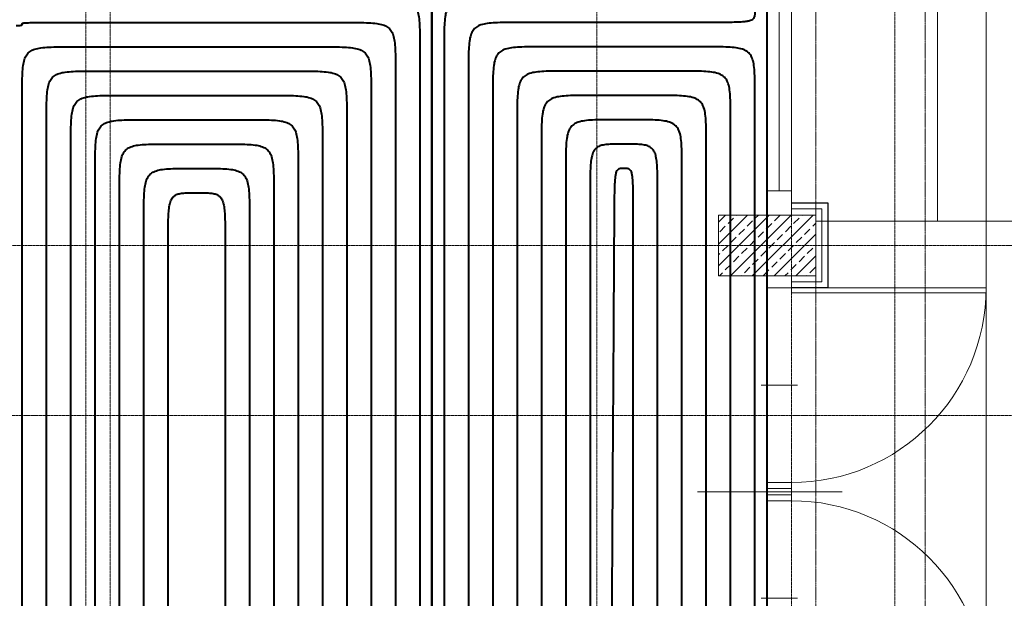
# Model space of a CAD drawing. Header units: millimetres. Extents: x 49908 to 79848, y -11883 to -3092.
# Tile 142 of 222: x 69653 to 70058, y -5572 to -5334. Entities that reach past the tile are written whole.
import ezdxf
from ezdxf.lldxf.tags import DXFTag

# ---------------------------------------------------------------- set-up
doc = ezdxf.new("R2010")
doc.units = ezdxf.units.MM
for name, pattern in [('AUSGEZOGEN', [0]), ('DASHDOT', [1, 0.5, -0.25, 0, -0.25]), ('DASHED', [19.05, 12.7, -6.35])]:
    doc.linetypes.add(name, pattern=pattern)
doc.layers.get('0').update_dxf_attribs({"color": 9, "lineweight": 9})
for name, color, linetype, lineweight in [('A opis', 9, 'Continuous', 13), ('A stolarka', 9, 'Continuous', 9), ('A_IZOLACJA', 9, 'ZIGZAG', 9), ('A_KONSTRUKCJA', 9, 'Continuous', 25), ('A_OSIE', 9, 'DASHDOT', 9), ('A_PRZERYW', 9, 'DASHED', 9), ('\x9dciany', 9, 'Continuous', 9)]:
    doc.layers.add(name, color=color, linetype=linetype, lineweight=lineweight)
doc.layers.add('IS_Ogrzewanie_płaszczyznowe', color=7, linetype='SOLID', true_color=0xac00e6)
doc.layers.add('IS_Rys.pętli_o.p._Powrót', color=7, linetype='DASH', lineweight=13, true_color=0x4c9a5f)
doc.layers.add('IS_Rys.pętli_o.p._Zasilanie', color=7, linetype='SOLID', lineweight=13, true_color=0xff8c1a)
tags = doc.linetypes.add('DASH', pattern=[15, 10, -5]).pattern_tags.tags
tags[6:7] = [DXFTag(74, 4), DXFTag(75, 0), DXFTag(340, '0'), DXFTag(46, 0.0), DXFTag(50, 0.0), DXFTag(44, 0.0), DXFTag(45, 0.0)]
tags[4:5] = [DXFTag(74, 4), DXFTag(75, 0), DXFTag(340, '0'), DXFTag(46, 0.0), DXFTag(50, 0.0), DXFTag(44, 0.0), DXFTag(45, 0.0)]
tags = doc.linetypes.add('SOLID', pattern=[10, 10, 0]).pattern_tags.tags
tags[6:7] = [DXFTag(74, 4), DXFTag(75, 0), DXFTag(340, '0'), DXFTag(46, 0.0), DXFTag(50, 0.0), DXFTag(44, 0.0), DXFTag(45, 0.0)]
tags[4:5] = [DXFTag(74, 4), DXFTag(75, 0), DXFTag(340, '0'), DXFTag(46, 0.0), DXFTag(50, 0.0), DXFTag(44, 0.0), DXFTag(45, 0.0)]
doc.linetypes.add('ZIGZAG', pattern='A,0.00254,-5.08,[131,ltypeshp.shx,S=5.08,R=0,X=-5.08,Y=0],-10.16,[131,ltypeshp.shx,S=5.08,R=180,X=5.08,Y=0],-5.08', length=20.32254)

msp = doc.modelspace()

# ---------------------------------------------------------------- hatches: boundary and pattern name
at = {"lineweight": 5, "ltscale": 0.25}
h = msp.add_hatch(dxfattribs=at)
h.set_pattern_fill('ANSI33', color=256, angle=90, style=0)
h.set_pattern_definition([(45, (16000, -25), (-4.49012806, 4.49012806), []), (45, (16004.49, -25), (-4.49012806, 4.49012806), [3.175, -1.5875])])
h.paths.add_polyline_path([(69980.47, -5439.13), (69940.47, -5439.13), (69940.47, -5414.13), (69980.47, -5414.13)])

# ---------------------------------------------------------------- linework, layer by layer
for p, q in [((70030.47, -5416.63), (70030.47, -4236.63)), ((69980.47, -5416.63), (70200.47, -5416.63))]:
    msp.add_line(p, q)
msp.add_lwpolyline([(69980.47, -5439.13), (69940.47, -5439.13), (69940.47, -5414.13), (69980.47, -5414.13)], close=True)
at = {"layer": 'A opis', "ltscale": 0.5}
msp.add_line((69991.32, -5527.93), (69931.83, -5527.93), dxfattribs=at)
at = {"layer": 'A stolarka', "linetype": 'AUSGEZOGEN', "lineweight": 0}
for p, q in [((69972.97, -5484.13), (69957.97, -5484.13)), ((69972.97, -5571.63), (69957.97, -5571.63))]:
    msp.add_line(p, q, dxfattribs=at)
at = {"layer": 'A stolarka'}
for points in [[(69970.47, -5414.13), (69970.47, -5236.63)], [(69960.47, -5404.13), (69960.47, -5246.63)], [(69965.47, -5404.13), (69965.47, -5246.63)], [(69970.47, -5414.13), (69970.47, -5404.13), (69960.47, -5404.13), (69960.47, -5414.13), (69970.47, -5414.13)]]:
    msp.add_lwpolyline(points, dxfattribs=at)
at = {"layer": 'A stolarka', "linetype": 'AUSGEZOGEN', "lineweight": 0}
for points in [[(69960.47, -5439.13), (69960.47, -5444.13), (69970.47, -5444.13), (69970.47, -5439.13)], [(69970.47, -5444.13), (69970.47, -5446.13), (70050.47, -5446.13), (70050.47, -5444.13)], [(69960.47, -5524.13), (69960.47, -5529.13), (69970.47, -5529.13), (69970.47, -5524.13)], [(69960.47, -5531.63), (69960.47, -5526.63), (69970.47, -5526.63), (69970.47, -5531.63)]]:
    msp.add_lwpolyline(points, close=True, dxfattribs=at)
for centre, start, end in [((69970.47, -5444.13), 270, 0), ((69970.47, -5611.63), 0, 90)]:
    msp.add_arc(centre, 80, start, end, dxfattribs=at)
at = {"layer": 'A_IZOLACJA', "ltscale": 0.005}
msp.add_lwpolyline([(69970.47, -5411.63), (69982.97, -5411.63), (69982.97, -5441.63), (69970.47, -5441.63)], dxfattribs=at)
at = {"layer": 'A_KONSTRUKCJA'}
msp.add_lwpolyline([(69970.47, -5409.13), (69985.47, -5409.13), (69985.47, -5444.13), (69970.47, -5444.13)], dxfattribs=at)
at = {"layer": 'A_OSIE', "ltscale": 0.3, "transparency": 33554559}
for p, q in [((69680.47, -3898.75), (69680.47, -7144.42)), ((69690.47, -3902.99), (69690.47, -7140.05)), ((69890.47, -3902.99), (69890.47, -7140.05)), ((69970.47, -3902.99), (69970.47, -7140.05)), ((70012.97, -3902.99), (70012.97, -7140.05)), ((70341.81, -5426.63), (67440.85, -5426.63)), ((67440.85, -5496.63), (70341.81, -5496.63))]:
    msp.add_line(p, q, dxfattribs=at)
at = {"layer": 'A_PRZERYW', "ltscale": 0.01}
for points in [[(70025.47, -5826.63), (70025.47, -4241.63), (69100.47, -4241.63)], [(69100.47, -4286.63), (69980.47, -4286.63), (69980.47, -5826.63)]]:
    msp.add_lwpolyline(points, dxfattribs=at)
at = {"layer": 'IS_Ogrzewanie_płaszczyznowe', "lineweight": 40}
for p, q in [((69822.72, -5319.97), (69822.72, -5826.19)), ((69822.72, -5826.19), (69822.72, -5319.97)), ((69960.47, -5825.75), (69960.47, -5319.97))]:
    msp.add_line(p, q, dxfattribs=at)
at = {"layer": 'IS_Rys.pętli_o.p._Powrót', "lineweight": 40}
for points, knots in [([(69797.72, -5324.97), (69799.38, -5324.97), (69802.4, -5324.97), (69806.51, -5325.05), (69809.82, -5325.29), (69812.44, -5325.8), (69814.5, -5326.71), (69815.99, -5328.2), (69816.9, -5330.26), (69817.41, -5332.88), (69817.65, -5336.19), (69817.73, -5340.3), (69817.72, -5343.32), (69817.72, -5344.97)], [0, 0, 0, 0, 0.0497373, 0.0904721, 0.1232039, 0.1491998, 0.1703704, 0.1897083, 0.2108788, 0.2368747, 0.2696065, 0.3103414, 0.3600787, 0.3600787, 0.3600787, 0.3600787]), ([(69955.47, -5329.97), (69955.47, -5330.39), (69955.47, -5331.14), (69955.39, -5332.19), (69955.12, -5333.07), (69954.49, -5333.78), (69953.48, -5334.25), (69952.06, -5334.56), (69950.11, -5334.77), (69947.54, -5334.89), (69944.25, -5334.95), (69940.14, -5334.97), (69937.13, -5334.97), (69935.47, -5334.97)], [0, 0, 0, 0, 0.0124352, 0.0226697, 0.0313069, 0.0397459, 0.0500792, 0.0641739, 0.0833944, 0.1088269, 0.1414417, 0.1821639, 0.2319009, 0.2319009, 0.2319009, 0.2319009]), ([(69857.72, -5334.97), (69856.07, -5334.97), (69853.05, -5334.97), (69848.94, -5335.05), (69845.63, -5335.29), (69843.01, -5335.8), (69840.95, -5336.71), (69839.46, -5338.2), (69838.55, -5340.26), (69838.04, -5342.88), (69837.8, -5346.19), (69837.72, -5350.3), (69837.72, -5353.32), (69837.72, -5354.97)], [0, 0, 0, 0, 0.0497373, 0.0904721, 0.1232039, 0.1491998, 0.1703704, 0.1897083, 0.2108788, 0.2368747, 0.2696065, 0.3103414, 0.3600787, 0.3600787, 0.3600787, 0.3600787]), ([(69935.47, -5334.97), (69934.87, -5334.97), (69932.61, -5334.97), (69927.88, -5334.97), (69920.69, -5334.97), (69911.75, -5334.97), (69901.77, -5334.97), (69891.43, -5334.97), (69881.44, -5334.97), (69872.5, -5334.97), (69865.32, -5334.97), (69860.59, -5334.97), (69858.33, -5334.97), (69857.72, -5334.97)], [0, 0, 0, 0, 0.0181073, 0.0677564, 0.1419379, 0.2336426, 0.3358613, 0.4415846, 0.5438032, 0.635508, 0.7096895, 0.7593386, 0.7774459, 0.7774459, 0.7774459, 0.7774459]), ([(69654.29, -5364.97), (69654.29, -5363.32), (69654.29, -5360.3), (69654.36, -5356.19), (69654.61, -5352.88), (69655.12, -5350.26), (69656.03, -5348.2), (69657.52, -5346.71), (69659.58, -5345.8), (69662.2, -5345.29), (69665.51, -5345.05), (69669.62, -5344.97), (69672.63, -5344.97), (69674.29, -5344.97)], [0, 0, 0, 0, 0.0497373, 0.0904721, 0.1232039, 0.1491998, 0.1703704, 0.1897083, 0.2108788, 0.2368747, 0.2696065, 0.3103414, 0.3600787, 0.3600787, 0.3600787, 0.3600787]), ([(69674.29, -5344.97), (69675.09, -5344.97), (69678.1, -5344.97), (69684.39, -5344.97), (69693.95, -5344.97), (69705.84, -5344.97), (69719.13, -5344.97), (69732.89, -5344.97), (69746.17, -5344.97), (69758.06, -5344.97), (69767.62, -5344.97), (69773.92, -5344.97), (69776.92, -5344.97), (69777.72, -5344.97)], [0, 0, 0, 0, 0.024091, 0.090145, 0.188839, 0.310845, 0.44684, 0.587498, 0.723493, 0.845499, 0.944193, 1.010248, 1.034338, 1.034338, 1.034338, 1.034338]), ([(69777.72, -5344.97), (69779.38, -5344.97), (69782.4, -5344.97), (69786.51, -5345.05), (69789.82, -5345.29), (69792.44, -5345.8), (69794.5, -5346.71), (69795.99, -5348.2), (69796.9, -5350.26), (69797.41, -5352.88), (69797.65, -5356.19), (69797.73, -5360.3), (69797.72, -5363.32), (69797.72, -5364.97)], [0, 0, 0, 0, 0.0497373, 0.0904721, 0.1232039, 0.1491998, 0.1703704, 0.1897083, 0.2108788, 0.2368747, 0.2696065, 0.3103414, 0.3600787, 0.3600787, 0.3600787, 0.3600787]), ([(69817.72, -5344.97), (69817.72, -5348.52), (69817.72, -5361.77), (69817.72, -5389.53), (69817.72, -5431.7), (69817.72, -5484.14), (69817.72, -5542.76), (69817.72, -5603.43), (69817.72, -5662.04), (69817.72, -5714.49), (69817.72, -5756.65), (69817.72, -5784.41), (69817.72, -5797.67), (69817.72, -5801.21)], [0, 0, 0, 0, 0.106261, 0.397622, 0.83295, 1.371111, 1.970973, 2.591401, 3.191262, 3.729423, 4.164751, 4.456112, 4.562373, 4.562373, 4.562373, 4.562373]), ([(69837.72, -5354.97), (69837.72, -5358.36), (69837.72, -5371.03), (69837.72, -5397.57), (69837.72, -5437.88), (69837.72, -5488.02), (69837.72, -5544.06), (69837.72, -5602.06), (69837.72, -5658.1), (69837.72, -5708.24), (69837.72, -5748.54), (69837.72, -5775.09), (69837.72, -5787.76), (69837.72, -5791.15)], [0, 0, 0, 0, 0.101588, 0.380136, 0.796319, 1.310813, 1.884293, 2.477436, 3.050916, 3.56541, 3.981593, 4.260141, 4.361729, 4.361729, 4.361729, 4.361729]), ([(69877.72, -5354.97), (69876.07, -5354.97), (69873.05, -5354.97), (69868.94, -5355.05), (69865.63, -5355.29), (69863.01, -5355.8), (69860.95, -5356.71), (69859.46, -5358.2), (69858.55, -5360.26), (69858.04, -5362.88), (69857.8, -5366.19), (69857.72, -5370.3), (69857.72, -5373.32), (69857.72, -5374.97)], [0, 0, 0, 0, 0.0497373, 0.0904721, 0.1232039, 0.1491998, 0.1703704, 0.1897083, 0.2108788, 0.2368747, 0.2696065, 0.3103414, 0.3600787, 0.3600787, 0.3600787, 0.3600787]), ([(69925.47, -5354.97), (69925.1, -5354.97), (69923.71, -5354.97), (69920.81, -5354.97), (69916.39, -5354.97), (69910.91, -5354.97), (69904.77, -5354.97), (69898.42, -5354.97), (69892.29, -5354.97), (69886.8, -5354.97), (69882.39, -5354.97), (69879.48, -5354.97), (69878.1, -5354.97), (69877.72, -5354.97)], [0, 0, 0, 0, 0.0111201, 0.0416106, 0.0871671, 0.1434849, 0.2062595, 0.2711864, 0.333961, 0.3902788, 0.4358353, 0.4663258, 0.4774459, 0.4774459, 0.4774459, 0.4774459]), ([(69945.47, -5374.97), (69945.47, -5373.32), (69945.47, -5370.3), (69945.4, -5366.19), (69945.15, -5362.88), (69944.64, -5360.26), (69943.73, -5358.2), (69942.24, -5356.71), (69940.18, -5355.8), (69937.56, -5355.29), (69934.25, -5355.05), (69930.14, -5354.97), (69927.13, -5354.97), (69925.47, -5354.97)], [0, 0, 0, 0, 0.0497373, 0.0904721, 0.1232039, 0.1491998, 0.1703704, 0.1897083, 0.2108788, 0.2368747, 0.2696065, 0.3103414, 0.3600787, 0.3600787, 0.3600787, 0.3600787]), ([(69654.29, -5801.65), (69654.29, -5798.26), (69654.29, -5785.57), (69654.29, -5759), (69654.29, -5718.64), (69654.29, -5668.45), (69654.29, -5612.34), (69654.29, -5554.27), (69654.29, -5498.17), (69654.29, -5447.98), (69654.29, -5407.62), (69654.29, -5381.05), (69654.29, -5368.36), (69654.29, -5364.97)], [0, 0, 0, 0, 0.101705, 0.380572, 0.797232, 1.312317, 1.886455, 2.480278, 3.054417, 3.569501, 3.986162, 4.265029, 4.366733, 4.366733, 4.366733, 4.366733]), ([(69674.29, -5384.97), (69674.29, -5383.32), (69674.29, -5380.3), (69674.36, -5376.19), (69674.61, -5372.88), (69675.12, -5370.26), (69676.03, -5368.2), (69677.52, -5366.71), (69679.58, -5365.8), (69682.2, -5365.29), (69685.51, -5365.05), (69689.62, -5364.97), (69692.63, -5364.97), (69694.29, -5364.97)], [0, 0, 0, 0, 0.0497373, 0.0904721, 0.1232039, 0.1491998, 0.1703704, 0.1897083, 0.2108788, 0.2368747, 0.2696065, 0.3103414, 0.3600787, 0.3600787, 0.3600787, 0.3600787]), ([(69694.29, -5364.97), (69694.78, -5364.97), (69696.63, -5364.97), (69700.49, -5364.97), (69706.35, -5364.97), (69713.64, -5364.97), (69721.79, -5364.97), (69730.23, -5364.97), (69738.38, -5364.97), (69745.67, -5364.97), (69751.53, -5364.97), (69755.39, -5364.97), (69757.23, -5364.97), (69757.72, -5364.97)], [0, 0, 0, 0, 0.0147742, 0.0552842, 0.1158108, 0.190635, 0.2740378, 0.3603002, 0.443703, 0.5185273, 0.5790539, 0.6195638, 0.634338, 0.634338, 0.634338, 0.634338]), ([(69757.72, -5364.97), (69759.38, -5364.97), (69762.4, -5364.97), (69766.51, -5365.05), (69769.82, -5365.29), (69772.44, -5365.8), (69774.5, -5366.71), (69775.99, -5368.2), (69776.9, -5370.26), (69777.41, -5372.88), (69777.65, -5376.19), (69777.73, -5380.3), (69777.72, -5383.32), (69777.72, -5384.97)], [0, 0, 0, 0, 0.0497373, 0.0904721, 0.1232039, 0.1491998, 0.1703704, 0.1897083, 0.2108788, 0.2368747, 0.2696065, 0.3103414, 0.3600787, 0.3600787, 0.3600787, 0.3600787]), ([(69797.72, -5364.97), (69797.72, -5368.21), (69797.72, -5380.3), (69797.72, -5405.63), (69797.72, -5444.1), (69797.72, -5491.96), (69797.72, -5545.44), (69797.72, -5600.8), (69797.72, -5654.29), (69797.72, -5702.14), (69797.72, -5740.61), (69797.72, -5765.95), (69797.72, -5778.04), (69797.72, -5781.27)], [0, 0, 0, 0, 0.09696, 0.362817, 0.76004, 1.251094, 1.798448, 2.364568, 2.911922, 3.402977, 3.800199, 4.066057, 4.163017, 4.163017, 4.163017, 4.163017]), ([(69857.72, -5374.97), (69857.72, -5378.05), (69857.72, -5389.56), (69857.72, -5413.66), (69857.72, -5450.27), (69857.72, -5495.8), (69857.72, -5546.69), (69857.72, -5599.37), (69857.72, -5650.26), (69857.72, -5695.79), (69857.72, -5732.39), (69857.72, -5756.5), (69857.72, -5768.01), (69857.72, -5771.08)], [0, 0, 0, 0, 0.092257, 0.345218, 0.723173, 1.190408, 1.711212, 2.249871, 2.770675, 3.23791, 3.615865, 3.868827, 3.961083, 3.961083, 3.961083, 3.961083]), ([(69897.72, -5374.97), (69896.07, -5374.97), (69893.05, -5374.97), (69888.94, -5375.05), (69885.63, -5375.29), (69883.01, -5375.8), (69880.95, -5376.71), (69879.46, -5378.2), (69878.55, -5380.26), (69878.04, -5382.88), (69877.8, -5386.19), (69877.72, -5390.3), (69877.72, -5393.32), (69877.72, -5394.97)], [0, 0, 0, 0, 0.0497373, 0.0904721, 0.1232039, 0.1491998, 0.1703704, 0.1897083, 0.2108788, 0.2368747, 0.2696065, 0.3103414, 0.3600787, 0.3600787, 0.3600787, 0.3600787]), ([(69905.47, -5374.97), (69905.41, -5374.97), (69905.18, -5374.97), (69904.71, -5374.97), (69904, -5374.97), (69903.11, -5374.97), (69902.11, -5374.97), (69901.08, -5374.97), (69900.09, -5374.97), (69899.2, -5374.97), (69898.48, -5374.97), (69898.01, -5374.97), (69897.78, -5374.97), (69897.72, -5374.97)], [0, 0, 0, 0, 0.00180377, 0.0067496, 0.01413925, 0.02327449, 0.03345708, 0.04398879, 0.05417138, 0.06330662, 0.07069627, 0.0756421, 0.07744587, 0.07744587, 0.07744587, 0.07744587]), ([(69925.47, -5394.97), (69925.47, -5393.32), (69925.47, -5390.3), (69925.4, -5386.19), (69925.15, -5382.88), (69924.64, -5380.26), (69923.73, -5378.2), (69922.24, -5376.71), (69920.18, -5375.8), (69917.56, -5375.29), (69914.25, -5375.05), (69910.14, -5374.97), (69907.13, -5374.97), (69905.47, -5374.97)], [0, 0, 0, 0, 0.0497373, 0.0904721, 0.1232039, 0.1491998, 0.1703704, 0.1897083, 0.2108788, 0.2368747, 0.2696065, 0.3103414, 0.3600787, 0.3600787, 0.3600787, 0.3600787]), ([(69945.47, -5790.8), (69945.47, -5787.57), (69945.47, -5775.49), (69945.47, -5750.18), (69945.47, -5711.76), (69945.47, -5663.96), (69945.47, -5610.53), (69945.47, -5555.24), (69945.47, -5501.81), (69945.47, -5454.01), (69945.47, -5415.59), (69945.47, -5390.28), (69945.47, -5378.2), (69945.47, -5374.97)], [0, 0, 0, 0, 0.096849, 0.362403, 0.759171, 1.249664, 1.796392, 2.361865, 2.908593, 3.399087, 3.795855, 4.061409, 4.158258, 4.158258, 4.158258, 4.158258]), ([(69674.29, -5781.67), (69674.29, -5778.59), (69674.29, -5767.07), (69674.29, -5742.93), (69674.29, -5706.27), (69674.29, -5660.67), (69674.29, -5609.7), (69674.29, -5556.95), (69674.29, -5505.98), (69674.29, -5460.38), (69674.29, -5423.72), (69674.29, -5399.58), (69674.29, -5388.05), (69674.29, -5384.97)], [0, 0, 0, 0, 0.092394, 0.345733, 0.724252, 1.192184, 1.713765, 2.253228, 2.774809, 3.242741, 3.62126, 3.874599, 3.966993, 3.966993, 3.966993, 3.966993]), ([(69694.29, -5404.97), (69694.29, -5403.32), (69694.29, -5400.3), (69694.36, -5396.19), (69694.61, -5392.88), (69695.12, -5390.26), (69696.03, -5388.2), (69697.52, -5386.71), (69699.58, -5385.8), (69702.2, -5385.29), (69705.51, -5385.05), (69709.62, -5384.97), (69712.63, -5384.97), (69714.29, -5384.97)], [0, 0, 0, 0, 0.0497373, 0.0904721, 0.1232039, 0.1491998, 0.1703704, 0.1897083, 0.2108788, 0.2368747, 0.2696065, 0.3103414, 0.3600787, 0.3600787, 0.3600787, 0.3600787]), ([(69714.29, -5384.97), (69714.47, -5384.97), (69715.15, -5384.97), (69716.58, -5384.97), (69718.75, -5384.97), (69721.44, -5384.97), (69724.45, -5384.97), (69727.57, -5384.97), (69730.58, -5384.97), (69733.27, -5384.97), (69735.44, -5384.97), (69736.86, -5384.97), (69737.54, -5384.97), (69737.72, -5384.97)], [0, 0, 0, 0, 0.0054579, 0.0204232, 0.042783, 0.0704247, 0.1012354, 0.1331026, 0.1639134, 0.1915551, 0.2139149, 0.2288801, 0.234338, 0.234338, 0.234338, 0.234338]), ([(69737.72, -5384.97), (69739.38, -5384.97), (69742.4, -5384.97), (69746.51, -5385.05), (69749.82, -5385.29), (69752.44, -5385.8), (69754.5, -5386.71), (69755.99, -5388.2), (69756.9, -5390.26), (69757.41, -5392.88), (69757.65, -5396.19), (69757.73, -5400.3), (69757.72, -5403.32), (69757.72, -5404.97)], [0, 0, 0, 0, 0.0497373, 0.0904721, 0.1232039, 0.1491998, 0.1703704, 0.1897083, 0.2108788, 0.2368747, 0.2696065, 0.3103414, 0.3600787, 0.3600787, 0.3600787, 0.3600787]), ([(69777.72, -5384.97), (69777.72, -5387.9), (69777.72, -5398.83), (69777.72, -5421.73), (69777.72, -5456.51), (69777.72, -5499.78), (69777.72, -5548.13), (69777.72, -5598.18), (69777.72, -5646.53), (69777.72, -5689.8), (69777.72, -5724.58), (69777.72, -5747.48), (69777.72, -5758.42), (69777.72, -5761.34)], [0, 0, 0, 0, 0.087658, 0.328012, 0.68713, 1.131077, 1.625924, 2.137736, 2.632583, 3.07653, 3.435648, 3.676001, 3.76366, 3.76366, 3.76366, 3.76366]), ([(69877.72, -5394.97), (69877.72, -5397.74), (69877.72, -5408.08), (69877.72, -5429.75), (69877.72, -5462.65), (69877.72, -5503.58), (69877.72, -5549.32), (69877.72, -5596.67), (69877.72, -5642.41), (69877.72, -5683.34), (69877.72, -5716.24), (69877.72, -5737.91), (69877.72, -5748.25), (69877.72, -5751.02)], [0, 0, 0, 0, 0.082925, 0.310301, 0.650027, 1.070004, 1.538131, 2.022307, 2.490434, 2.910411, 3.250137, 3.477513, 3.560438, 3.560438, 3.560438, 3.560438]), ([(69901.6, -5394.97), (69901.28, -5394.97), (69900.69, -5394.97), (69899.87, -5395.05), (69899.16, -5395.34), (69898.63, -5395.98), (69898.27, -5396.97), (69898.02, -5398.39), (69897.85, -5400.33), (69897.74, -5402.91), (69897.67, -5406.2), (69897.63, -5410.3), (69897.61, -5413.31), (69897.6, -5414.97)], [0, 0, 0, 0, 0.0096319, 0.0175924, 0.0245372, 0.0319818, 0.0418856, 0.0558295, 0.0750061, 0.10043, 0.1330451, 0.1737681, 0.2235054, 0.2235054, 0.2235054, 0.2235054]), ([(69905.47, -5414.97), (69905.47, -5413.32), (69905.47, -5410.3), (69905.46, -5406.2), (69905.41, -5402.91), (69905.31, -5400.33), (69905.15, -5398.39), (69904.91, -5396.98), (69904.56, -5395.98), (69904.03, -5395.34), (69903.32, -5395.05), (69902.5, -5394.97), (69901.92, -5394.97), (69901.6, -5394.97)], [0, 0, 0, 0, 0.049737, 0.0904588, 0.1230706, 0.1484878, 0.1676535, 0.1815814, 0.1914641, 0.198886, 0.2058148, 0.2137689, 0.2233999, 0.2233999, 0.2233999, 0.2233999]), ([(69925.47, -5770.86), (69925.47, -5767.94), (69925.47, -5757.03), (69925.47, -5734.15), (69925.47, -5699.41), (69925.47, -5656.2), (69925.47, -5607.91), (69925.47, -5557.92), (69925.47, -5509.63), (69925.47, -5466.42), (69925.47, -5431.69), (69925.47, -5408.81), (69925.47, -5397.89), (69925.47, -5394.97)], [0, 0, 0, 0, 0.087548, 0.327598, 0.686261, 1.129647, 1.623868, 2.135033, 2.629254, 3.07264, 3.431303, 3.671353, 3.758901, 3.758901, 3.758901, 3.758901]), ([(69694.29, -5761.61), (69694.29, -5758.84), (69694.29, -5748.48), (69694.29, -5726.78), (69694.29, -5693.82), (69694.29, -5652.82), (69694.29, -5607), (69694.29, -5559.58), (69694.29, -5513.76), (69694.29, -5472.76), (69694.29, -5439.81), (69694.29, -5418.1), (69694.29, -5407.74), (69694.29, -5404.97)], [0, 0, 0, 0, 0.083063, 0.310816, 0.651106, 1.07178, 1.540684, 2.025664, 2.494568, 2.915241, 3.255532, 3.483285, 3.566348, 3.566348, 3.566348, 3.566348]), ([(69714.29, -5424.97), (69714.29, -5423.32), (69714.29, -5420.3), (69714.33, -5416.2), (69714.48, -5412.9), (69714.77, -5410.31), (69715.27, -5408.32), (69716.08, -5406.82), (69717.31, -5405.83), (69718.9, -5405.29), (69720.86, -5405.05), (69723.27, -5404.97), (69725.04, -5404.97), (69726.01, -5404.97)], [0, 0, 0, 0, 0.0497371, 0.090463, 0.123113, 0.1487154, 0.16854, 0.1843877, 0.1988447, 0.2147269, 0.2340417, 0.2579212, 0.2870598, 0.2870598, 0.2870598, 0.2870598]), ([(69726.01, -5404.97), (69726.98, -5404.97), (69728.75, -5404.97), (69731.16, -5405.05), (69733.12, -5405.29), (69734.71, -5405.83), (69735.93, -5406.82), (69736.75, -5408.32), (69737.25, -5410.31), (69737.54, -5412.9), (69737.68, -5416.2), (69737.73, -5420.3), (69737.72, -5423.32), (69737.72, -5424.97)], [0, 0, 0, 0, 0.0291386, 0.0530181, 0.072333, 0.0882151, 0.1026722, 0.1185199, 0.1383444, 0.1639469, 0.1965968, 0.2373227, 0.2870598, 0.2870598, 0.2870598, 0.2870598]), ([(69757.72, -5404.97), (69757.72, -5407.59), (69757.72, -5417.36), (69757.72, -5437.83), (69757.72, -5468.92), (69757.72, -5507.6), (69757.72, -5550.82), (69757.72, -5595.56), (69757.72, -5638.78), (69757.72, -5677.45), (69757.72, -5708.54), (69757.72, -5729.02), (69757.72, -5738.79), (69757.72, -5741.4)], [0, 0, 0, 0, 0.078357, 0.293207, 0.614219, 1.01106, 1.453399, 1.910904, 2.353243, 2.750084, 3.071096, 3.285946, 3.364303, 3.364303, 3.364303, 3.364303]), ([(69897.6, -5414.97), (69897.59, -5416.24), (69897.56, -5420.97), (69897.5, -5430.89), (69897.41, -5445.96), (69897.3, -5464.69), (69897.17, -5485.63), (69897.03, -5507.31), (69896.9, -5528.25), (69896.79, -5546.98), (69896.7, -5562.05), (69896.63, -5571.97), (69896.6, -5576.7), (69896.6, -5577.97)], [0, 0, 0, 0, 0.037963, 0.142056, 0.297582, 0.489848, 0.704156, 0.925812, 1.14012, 1.332385, 1.487912, 1.592004, 1.629968, 1.629968, 1.629968, 1.629968]), ([(69905.47, -5750.93), (69905.47, -5748.32), (69905.47, -5738.56), (69905.47, -5718.11), (69905.47, -5687.07), (69905.47, -5648.45), (69905.47, -5605.29), (69905.47, -5560.61), (69905.47, -5517.45), (69905.47, -5478.83), (69905.47, -5447.79), (69905.47, -5427.34), (69905.47, -5417.58), (69905.47, -5414.97)], [0, 0, 0, 0, 0.078246, 0.292793, 0.61335, 1.00963, 1.451343, 1.908201, 2.349914, 2.746194, 3.066751, 3.281298, 3.359544, 3.359544, 3.359544, 3.359544]), ([(69714.29, -5741.54), (69714.29, -5739.09), (69714.29, -5729.89), (69714.29, -5710.62), (69714.29, -5681.37), (69714.29, -5644.98), (69714.29, -5604.31), (69714.29, -5562.21), (69714.29, -5521.54), (69714.29, -5485.15), (69714.29, -5455.89), (69714.29, -5436.63), (69714.29, -5427.43), (69714.29, -5424.97)], [0, 0, 0, 0, 0.073732, 0.275899, 0.577961, 0.951376, 1.367602, 1.7981, 2.214327, 2.587742, 2.889804, 3.091971, 3.165702, 3.165702, 3.165702, 3.165702]), ([(69737.72, -5424.97), (69737.72, -5427.28), (69737.72, -5435.89), (69737.72, -5453.93), (69737.72, -5481.33), (69737.72, -5515.41), (69737.72, -5553.51), (69737.72, -5592.93), (69737.72, -5631.03), (69737.72, -5665.11), (69737.72, -5692.51), (69737.72, -5710.55), (69737.72, -5719.17), (69737.72, -5721.47)], [0, 0, 0, 0, 0.069056, 0.258403, 0.541309, 0.891043, 1.280875, 1.684072, 2.073903, 2.423638, 2.706544, 2.895891, 2.964947, 2.964947, 2.964947, 2.964947])]:
    msp.add_open_spline(points, degree=3, knots=knots, dxfattribs=at)
at = {"layer": 'IS_Rys.pętli_o.p._Zasilanie', "lineweight": 40}
for points, knots in [([(69847.72, -5324.97), (69846.07, -5324.97), (69843.05, -5324.97), (69838.94, -5325.05), (69835.63, -5325.29), (69833.01, -5325.8), (69830.95, -5326.71), (69829.46, -5328.2), (69828.55, -5330.26), (69828.04, -5332.88), (69827.8, -5336.19), (69827.72, -5340.3), (69827.72, -5343.32), (69827.72, -5344.97)], [0, 0, 0, 0, 0.0497373, 0.0904721, 0.1232039, 0.1491998, 0.1703704, 0.1897083, 0.2108788, 0.2368747, 0.2696065, 0.3103414, 0.3600787, 0.3600787, 0.3600787, 0.3600787]), ([(69651.79, -5336.16), (69652, -5336.16), (69652.38, -5336.16), (69652.89, -5336.15), (69653.3, -5336.15), (69653.62, -5336.13), (69653.86, -5336.11), (69654.04, -5336.07), (69654.17, -5336.02), (69654.25, -5335.93), (69654.28, -5335.83), (69654.29, -5335.7), (69654.29, -5335.61), (69654.29, -5335.56)], [0, 0, 0, 0, 0.00621713, 0.01130738, 0.01538414, 0.01856271, 0.0209635, 0.02271998, 0.02399732, 0.02502084, 0.02604954, 0.02726161, 0.02873342, 0.02873342, 0.02873342, 0.02873342]), ([(69654.29, -5335.56), (69654.29, -5335.52), (69654.29, -5335.41), (69654.44, -5335.25), (69654.78, -5335.18), (69655.37, -5335.11), (69656.32, -5335.06), (69657.72, -5335.02), (69659.66, -5335), (69662.22, -5334.98), (69665.52, -5334.98), (69669.62, -5334.97), (69672.63, -5334.97), (69674.29, -5334.97)], [0, 0, 0, 0, 0.0014793, 0.0030788, 0.0060924, 0.0117027, 0.0208861, 0.034566, 0.0536513, 0.0790463, 0.1116535, 0.1523747, 0.2021118, 0.2021118, 0.2021118, 0.2021118]), ([(69674.29, -5334.97), (69675.17, -5334.97), (69678.47, -5334.97), (69685.37, -5334.97), (69695.85, -5334.97), (69708.89, -5334.97), (69723.47, -5334.97), (69738.55, -5334.97), (69753.12, -5334.97), (69766.16, -5334.97), (69776.65, -5334.97), (69783.55, -5334.97), (69786.84, -5334.97), (69787.72, -5334.97)], [0, 0, 0, 0, 0.02642, 0.09886, 0.207096, 0.340898, 0.490041, 0.644297, 0.79344, 0.927243, 1.035478, 1.107918, 1.134338, 1.134338, 1.134338, 1.134338]), ([(69787.72, -5334.97), (69789.38, -5334.97), (69792.4, -5334.97), (69796.51, -5335.05), (69799.82, -5335.29), (69802.44, -5335.8), (69804.5, -5336.71), (69805.99, -5338.2), (69806.9, -5340.26), (69807.41, -5342.88), (69807.65, -5346.19), (69807.73, -5350.3), (69807.72, -5353.32), (69807.72, -5354.97)], [0, 0, 0, 0, 0.0497373, 0.0904721, 0.1232039, 0.1491998, 0.1703704, 0.1897083, 0.2108788, 0.2368747, 0.2696065, 0.3103414, 0.3600787, 0.3600787, 0.3600787, 0.3600787]), ([(69827.72, -5344.97), (69827.72, -5348.51), (69827.72, -5361.77), (69827.72, -5389.53), (69827.72, -5431.69), (69827.72, -5484.13), (69827.72, -5542.74), (69827.72, -5603.41), (69827.72, -5662.02), (69827.72, -5714.46), (69827.72, -5756.62), (69827.72, -5784.38), (69827.72, -5797.64), (69827.72, -5801.18)], [0, 0, 0, 0, 0.106254, 0.397594, 0.832891, 1.371015, 1.970834, 2.591218, 3.191037, 3.72916, 4.164457, 4.455798, 4.562051, 4.562051, 4.562051, 4.562051]), ([(69867.72, -5344.97), (69866.07, -5344.97), (69863.05, -5344.97), (69858.94, -5345.05), (69855.63, -5345.29), (69853.01, -5345.8), (69850.95, -5346.71), (69849.46, -5348.2), (69848.55, -5350.26), (69848.04, -5352.88), (69847.8, -5356.19), (69847.72, -5360.3), (69847.72, -5363.32), (69847.72, -5364.97)], [0, 0, 0, 0, 0.0497373, 0.0904721, 0.1232039, 0.1491998, 0.1703704, 0.1897083, 0.2108788, 0.2368747, 0.2696065, 0.3103414, 0.3600787, 0.3600787, 0.3600787, 0.3600787]), ([(69935.47, -5344.97), (69934.94, -5344.97), (69932.98, -5344.97), (69928.85, -5344.97), (69922.59, -5344.97), (69914.8, -5344.97), (69906.1, -5344.97), (69897.09, -5344.97), (69888.39, -5344.97), (69880.6, -5344.97), (69874.34, -5344.97), (69870.22, -5344.97), (69868.25, -5344.97), (69867.72, -5344.97)], [0, 0, 0, 0, 0.0157782, 0.0590411, 0.123681, 0.20359, 0.2926607, 0.3847852, 0.4738558, 0.5537649, 0.6184048, 0.6616676, 0.6774459, 0.6774459, 0.6774459, 0.6774459]), ([(69955.47, -5364.97), (69955.47, -5363.32), (69955.47, -5360.3), (69955.4, -5356.19), (69955.15, -5352.88), (69954.64, -5350.26), (69953.73, -5348.2), (69952.24, -5346.71), (69950.18, -5345.8), (69947.56, -5345.29), (69944.25, -5345.05), (69940.14, -5344.97), (69937.13, -5344.97), (69935.47, -5344.97)], [0, 0, 0, 0, 0.0497373, 0.0904721, 0.1232039, 0.1491998, 0.1703704, 0.1897083, 0.2108788, 0.2368747, 0.2696065, 0.3103414, 0.3600787, 0.3600787, 0.3600787, 0.3600787]), ([(69664.29, -5374.97), (69664.29, -5373.32), (69664.29, -5370.3), (69664.36, -5366.19), (69664.61, -5362.88), (69665.12, -5360.26), (69666.03, -5358.2), (69667.52, -5356.71), (69669.58, -5355.8), (69672.2, -5355.29), (69675.51, -5355.05), (69679.62, -5354.97), (69682.63, -5354.97), (69684.29, -5354.97)], [0, 0, 0, 0, 0.0497373, 0.0904721, 0.1232039, 0.1491998, 0.1703704, 0.1897083, 0.2108788, 0.2368747, 0.2696065, 0.3103414, 0.3600787, 0.3600787, 0.3600787, 0.3600787]), ([(69684.29, -5354.97), (69684.94, -5354.97), (69687.36, -5354.97), (69692.44, -5354.97), (69700.15, -5354.97), (69709.74, -5354.97), (69720.46, -5354.97), (69731.56, -5354.97), (69742.27, -5354.97), (69751.87, -5354.97), (69759.58, -5354.97), (69764.65, -5354.97), (69767.08, -5354.97), (69767.72, -5354.97)], [0, 0, 0, 0, 0.0194324, 0.0727147, 0.1523247, 0.2507402, 0.360439, 0.473899, 0.5835978, 0.6820134, 0.7616234, 0.8149057, 0.834338, 0.834338, 0.834338, 0.834338]), ([(69767.72, -5354.97), (69769.38, -5354.97), (69772.4, -5354.97), (69776.51, -5355.05), (69779.82, -5355.29), (69782.44, -5355.8), (69784.5, -5356.71), (69785.99, -5358.2), (69786.9, -5360.26), (69787.41, -5362.88), (69787.65, -5366.19), (69787.73, -5370.3), (69787.72, -5373.32), (69787.72, -5374.97)], [0, 0, 0, 0, 0.0497373, 0.0904721, 0.1232039, 0.1491998, 0.1703704, 0.1897083, 0.2108788, 0.2368747, 0.2696065, 0.3103414, 0.3600787, 0.3600787, 0.3600787, 0.3600787]), ([(69807.72, -5354.97), (69807.72, -5358.36), (69807.72, -5371.03), (69807.72, -5397.58), (69807.72, -5437.9), (69807.72, -5488.05), (69807.72, -5544.1), (69807.72, -5602.12), (69807.72, -5658.17), (69807.72, -5708.32), (69807.72, -5748.63), (69807.72, -5775.18), (69807.72, -5787.86), (69807.72, -5791.24)], [0, 0, 0, 0, 0.10161, 0.38022, 0.796495, 1.311103, 1.88471, 2.477985, 3.051592, 3.5662, 3.982475, 4.261085, 4.362695, 4.362695, 4.362695, 4.362695]), ([(69847.72, -5364.97), (69847.72, -5368.2), (69847.72, -5380.29), (69847.72, -5405.62), (69847.72, -5444.07), (69847.72, -5491.91), (69847.72, -5545.37), (69847.72, -5600.71), (69847.72, -5654.18), (69847.72, -5702.01), (69847.72, -5740.47), (69847.72, -5765.79), (69847.72, -5777.88), (69847.72, -5781.11)], [0, 0, 0, 0, 0.096922, 0.362677, 0.759746, 1.25061, 1.797752, 2.363654, 2.910796, 3.40166, 3.798729, 4.064484, 4.161406, 4.161406, 4.161406, 4.161406]), ([(69887.72, -5364.97), (69886.07, -5364.97), (69883.05, -5364.97), (69878.94, -5365.05), (69875.63, -5365.29), (69873.01, -5365.8), (69870.95, -5366.71), (69869.46, -5368.2), (69868.55, -5370.26), (69868.04, -5372.88), (69867.8, -5376.19), (69867.72, -5380.3), (69867.72, -5383.32), (69867.72, -5384.97)], [0, 0, 0, 0, 0.0497373, 0.0904721, 0.1232039, 0.1491998, 0.1703704, 0.1897083, 0.2108788, 0.2368747, 0.2696065, 0.3103414, 0.3600787, 0.3600787, 0.3600787, 0.3600787]), ([(69915.47, -5364.97), (69915.25, -5364.97), (69914.45, -5364.97), (69912.76, -5364.97), (69910.2, -5364.97), (69907.01, -5364.97), (69903.44, -5364.97), (69899.75, -5364.97), (69896.19, -5364.97), (69893, -5364.97), (69890.43, -5364.97), (69888.75, -5364.97), (69887.94, -5364.97), (69887.72, -5364.97)], [0, 0, 0, 0, 0.0064619, 0.0241801, 0.0506532, 0.0833797, 0.1198583, 0.1575876, 0.1940662, 0.2267927, 0.2532658, 0.2709839, 0.2774459, 0.2774459, 0.2774459, 0.2774459]), ([(69935.47, -5384.97), (69935.47, -5383.32), (69935.47, -5380.3), (69935.4, -5376.19), (69935.15, -5372.88), (69934.64, -5370.26), (69933.73, -5368.2), (69932.24, -5366.71), (69930.18, -5365.8), (69927.56, -5365.29), (69924.25, -5365.05), (69920.14, -5364.97), (69917.13, -5364.97), (69915.47, -5364.97)], [0, 0, 0, 0, 0.0497373, 0.0904721, 0.1232039, 0.1491998, 0.1703704, 0.1897083, 0.2108788, 0.2368747, 0.2696065, 0.3103414, 0.3600787, 0.3600787, 0.3600787, 0.3600787]), ([(69955.47, -5800.77), (69955.47, -5797.38), (69955.47, -5784.72), (69955.47, -5758.2), (69955.47, -5717.93), (69955.47, -5667.83), (69955.47, -5611.85), (69955.47, -5553.89), (69955.47, -5497.9), (69955.47, -5447.81), (69955.47, -5407.54), (69955.47, -5381.02), (69955.47, -5368.36), (69955.47, -5364.97)], [0, 0, 0, 0, 0.1015, 0.379805, 0.795626, 1.309673, 1.882655, 2.475281, 3.048263, 3.56231, 3.978131, 4.256436, 4.357936, 4.357936, 4.357936, 4.357936]), ([(69664.29, -5791.7), (69664.29, -5788.47), (69664.29, -5776.36), (69664.29, -5751), (69664.29, -5712.49), (69664.29, -5664.59), (69664.29, -5611.05), (69664.29, -5555.63), (69664.29, -5502.09), (69664.29, -5454.19), (69664.29, -5415.68), (69664.29, -5390.31), (69664.29, -5378.21), (69664.29, -5374.97)], [0, 0, 0, 0, 0.09706, 0.363192, 0.760825, 1.252386, 1.800305, 2.36701, 2.914929, 3.406491, 3.804124, 4.070256, 4.167316, 4.167316, 4.167316, 4.167316]), ([(69684.29, -5394.97), (69684.29, -5393.32), (69684.29, -5390.3), (69684.36, -5386.19), (69684.61, -5382.88), (69685.12, -5380.26), (69686.03, -5378.2), (69687.52, -5376.71), (69689.58, -5375.8), (69692.2, -5375.29), (69695.51, -5375.05), (69699.62, -5374.97), (69702.63, -5374.97), (69704.29, -5374.97)], [0, 0, 0, 0, 0.0497373, 0.0904721, 0.1232039, 0.1491998, 0.1703704, 0.1897083, 0.2108788, 0.2368747, 0.2696065, 0.3103414, 0.3600787, 0.3600787, 0.3600787, 0.3600787]), ([(69704.29, -5374.97), (69704.63, -5374.97), (69705.89, -5374.97), (69708.53, -5374.97), (69712.55, -5374.97), (69717.54, -5374.97), (69723.12, -5374.97), (69728.9, -5374.97), (69734.48, -5374.97), (69739.47, -5374.97), (69743.48, -5374.97), (69746.13, -5374.97), (69747.39, -5374.97), (69747.72, -5374.97)], [0, 0, 0, 0, 0.0101161, 0.0378537, 0.0792969, 0.1305298, 0.1876366, 0.2467014, 0.3038082, 0.3550412, 0.3964844, 0.424222, 0.434338, 0.434338, 0.434338, 0.434338]), ([(69747.72, -5374.97), (69749.38, -5374.97), (69752.4, -5374.97), (69756.51, -5375.05), (69759.82, -5375.29), (69762.44, -5375.8), (69764.5, -5376.71), (69765.99, -5378.2), (69766.9, -5380.26), (69767.41, -5382.88), (69767.65, -5386.19), (69767.73, -5390.3), (69767.72, -5393.32), (69767.72, -5394.97)], [0, 0, 0, 0, 0.0497373, 0.0904721, 0.1232039, 0.1491998, 0.1703704, 0.1897083, 0.2108788, 0.2368747, 0.2696065, 0.3103414, 0.3600787, 0.3600787, 0.3600787, 0.3600787]), ([(69787.72, -5374.97), (69787.72, -5378.05), (69787.72, -5389.56), (69787.72, -5413.68), (69787.72, -5450.31), (69787.72, -5495.87), (69787.72, -5546.79), (69787.72, -5599.49), (69787.72, -5650.41), (69787.72, -5695.97), (69787.72, -5732.6), (69787.72, -5756.72), (69787.72, -5768.23), (69787.72, -5771.31)], [0, 0, 0, 0, 0.092309, 0.345415, 0.723585, 1.191086, 1.712186, 2.251152, 2.772252, 3.239754, 3.617923, 3.871029, 3.963338, 3.963338, 3.963338, 3.963338]), ([(69867.72, -5384.97), (69867.72, -5387.89), (69867.72, -5398.82), (69867.72, -5421.7), (69867.72, -5456.46), (69867.72, -5499.69), (69867.72, -5548.01), (69867.72, -5598.02), (69867.72, -5646.33), (69867.72, -5689.56), (69867.72, -5724.32), (69867.72, -5747.2), (69867.72, -5758.13), (69867.72, -5761.05)], [0, 0, 0, 0, 0.087591, 0.32776, 0.6866, 1.130206, 1.624671, 2.136089, 2.630555, 3.07416, 3.433001, 3.67317, 3.760761, 3.760761, 3.760761, 3.760761]), ([(69901.6, -5384.97), (69900.45, -5384.97), (69898.36, -5384.97), (69895.5, -5385.05), (69893.19, -5385.29), (69891.34, -5385.82), (69889.88, -5386.79), (69888.89, -5388.29), (69888.29, -5390.3), (69887.94, -5392.9), (69887.78, -5396.2), (69887.72, -5400.3), (69887.72, -5403.32), (69887.72, -5404.97)], [0, 0, 0, 0, 0.0344987, 0.0627631, 0.0855593, 0.1040299, 0.1201303, 0.1367715, 0.1568861, 0.1825717, 0.2152388, 0.2559666, 0.3057038, 0.3057038, 0.3057038, 0.3057038]), ([(69915.47, -5404.97), (69915.47, -5403.32), (69915.47, -5400.3), (69915.42, -5396.2), (69915.25, -5392.9), (69914.9, -5390.3), (69914.3, -5388.29), (69913.31, -5386.79), (69911.86, -5385.82), (69910, -5385.29), (69907.69, -5385.05), (69904.84, -5384.97), (69902.75, -5384.97), (69901.6, -5384.97)], [0, 0, 0, 0, 0.0497371, 0.0904649, 0.1231321, 0.1488177, 0.1689322, 0.1855735, 0.2016738, 0.2201444, 0.2429406, 0.2712051, 0.3057038, 0.3057038, 0.3057038, 0.3057038]), ([(69935.47, -5780.83), (69935.47, -5777.76), (69935.47, -5766.26), (69935.47, -5742.17), (69935.47, -5705.59), (69935.47, -5660.08), (69935.47, -5609.22), (69935.47, -5556.58), (69935.47, -5505.72), (69935.47, -5460.22), (69935.47, -5423.64), (69935.47, -5399.55), (69935.47, -5388.05), (69935.47, -5384.97)], [0, 0, 0, 0, 0.092198, 0.345, 0.722716, 1.189656, 1.71013, 2.248449, 2.768924, 3.235863, 3.613579, 3.866381, 3.958579, 3.958579, 3.958579, 3.958579]), ([(69684.29, -5771.64), (69684.29, -5768.72), (69684.29, -5757.77), (69684.29, -5734.85), (69684.29, -5700.04), (69684.29, -5656.74), (69684.29, -5608.35), (69684.29, -5558.26), (69684.29, -5509.87), (69684.29, -5466.57), (69684.29, -5431.76), (69684.29, -5408.84), (69684.29, -5397.9), (69684.29, -5394.97)], [0, 0, 0, 0, 0.087729, 0.328275, 0.687679, 1.131982, 1.627224, 2.139446, 2.634688, 3.078991, 3.438396, 3.678942, 3.76667, 3.76667, 3.76667, 3.76667]), ([(69704.29, -5414.97), (69704.29, -5413.32), (69704.29, -5410.3), (69704.36, -5406.19), (69704.61, -5402.88), (69705.12, -5400.26), (69706.03, -5398.2), (69707.52, -5396.71), (69709.58, -5395.8), (69712.2, -5395.29), (69715.51, -5395.05), (69719.62, -5394.97), (69722.63, -5394.97), (69724.29, -5394.97)], [0, 0, 0, 0, 0.0497373, 0.0904721, 0.1232039, 0.1491998, 0.1703704, 0.1897083, 0.2108788, 0.2368747, 0.2696065, 0.3103414, 0.3600787, 0.3600787, 0.3600787, 0.3600787]), ([(69724.29, -5394.97), (69724.32, -5394.97), (69724.42, -5394.97), (69724.63, -5394.97), (69724.94, -5394.97), (69725.34, -5394.97), (69725.78, -5394.97), (69726.24, -5394.97), (69726.68, -5394.97), (69727.07, -5394.97), (69727.39, -5394.97), (69727.6, -5394.97), (69727.7, -5394.97), (69727.72, -5394.97)], [0, 0, 0, 0, 0.00079976, 0.00299265, 0.00626908, 0.01031947, 0.01483424, 0.0195038, 0.02401857, 0.02806896, 0.0313454, 0.03353828, 0.03433804, 0.03433804, 0.03433804, 0.03433804]), ([(69727.72, -5394.97), (69729.38, -5394.97), (69732.4, -5394.97), (69736.51, -5395.05), (69739.82, -5395.29), (69742.44, -5395.8), (69744.5, -5396.71), (69745.99, -5398.2), (69746.9, -5400.26), (69747.41, -5402.88), (69747.65, -5406.19), (69747.73, -5410.3), (69747.72, -5413.32), (69747.72, -5414.97)], [0, 0, 0, 0, 0.0497373, 0.0904721, 0.1232039, 0.1491998, 0.1703704, 0.1897083, 0.2108788, 0.2368747, 0.2696065, 0.3103414, 0.3600787, 0.3600787, 0.3600787, 0.3600787]), ([(69767.72, -5394.97), (69767.72, -5397.74), (69767.72, -5408.09), (69767.72, -5429.78), (69767.72, -5462.72), (69767.72, -5503.69), (69767.72, -5549.47), (69767.72, -5596.87), (69767.72, -5642.66), (69767.72, -5683.63), (69767.72, -5716.56), (69767.72, -5738.25), (69767.72, -5748.6), (69767.72, -5751.37)], [0, 0, 0, 0, 0.083008, 0.31061, 0.650674, 1.071069, 1.539661, 2.02432, 2.492913, 2.913307, 3.253372, 3.480974, 3.563982, 3.563982, 3.563982, 3.563982]), ([(69887.72, -5404.97), (69887.72, -5407.58), (69887.72, -5417.34), (69887.72, -5437.79), (69887.72, -5468.84), (69887.72, -5507.47), (69887.72, -5550.64), (69887.72, -5595.32), (69887.72, -5638.49), (69887.72, -5677.11), (69887.72, -5708.17), (69887.72, -5728.61), (69887.72, -5738.38), (69887.72, -5740.98)], [0, 0, 0, 0, 0.07826, 0.292843, 0.613455, 1.009802, 1.45159, 1.908525, 2.350314, 2.746661, 3.067273, 3.281856, 3.360115, 3.360115, 3.360115, 3.360115]), ([(69915.47, -5760.9), (69915.47, -5758.13), (69915.47, -5747.79), (69915.47, -5726.13), (69915.47, -5693.24), (69915.47, -5652.33), (69915.47, -5606.6), (69915.47, -5559.27), (69915.47, -5513.54), (69915.47, -5472.63), (69915.47, -5439.74), (69915.47, -5418.08), (69915.47, -5407.74), (69915.47, -5404.97)], [0, 0, 0, 0, 0.082897, 0.310195, 0.649805, 1.069639, 1.537606, 2.021617, 2.489584, 2.909417, 3.249027, 3.476326, 3.559223, 3.559223, 3.559223, 3.559223]), ([(69704.29, -5751.58), (69704.29, -5748.96), (69704.29, -5739.18), (69704.29, -5718.7), (69704.29, -5687.59), (69704.29, -5648.9), (69704.29, -5605.66), (69704.29, -5560.89), (69704.29, -5517.65), (69704.29, -5478.96), (69704.29, -5447.85), (69704.29, -5427.36), (69704.29, -5417.59), (69704.29, -5414.97)], [0, 0, 0, 0, 0.078397, 0.293358, 0.614534, 1.011578, 1.454143, 1.911882, 2.354447, 2.751492, 3.072668, 3.287628, 3.366025, 3.366025, 3.366025, 3.366025]), ([(69747.72, -5414.97), (69747.72, -5417.43), (69747.72, -5426.62), (69747.72, -5445.88), (69747.72, -5475.13), (69747.72, -5511.5), (69747.72, -5552.16), (69747.72, -5594.25), (69747.72, -5634.9), (69747.72, -5671.28), (69747.72, -5700.53), (69747.72, -5719.79), (69747.72, -5728.98), (69747.72, -5731.44)], [0, 0, 0, 0, 0.073707, 0.275805, 0.577764, 0.951052, 1.367137, 1.797488, 2.213573, 2.586861, 2.88882, 3.090918, 3.164625, 3.164625, 3.164625, 3.164625])]:
    msp.add_open_spline(points, degree=3, knots=knots, dxfattribs=at)
at = {"layer": '\x9dciany'}
msp.add_line((70050.47, -4216.63), (70050.47, -5826.63), dxfattribs=at)

doc.saveas('drawing.dxf')
